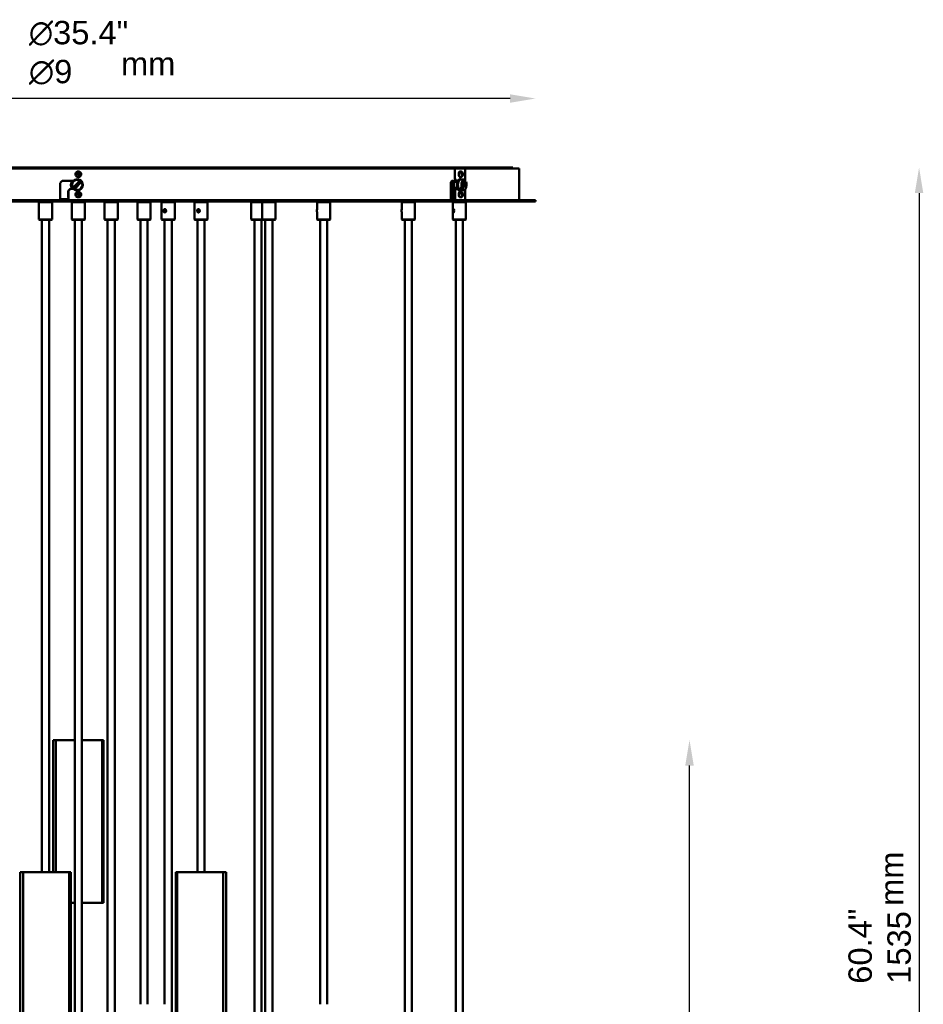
# Model space of a CAD drawing. Header units: millimetres. Extents: x 895 to 3556, y 117 to 2913.
# Tile 13 of 13: x 2667 to 3556, y 1944 to 2913. Entities that reach past the tile are written whole.
import ezdxf

# ---------------------------------------------------------------- set-up
doc = ezdxf.new("R2010")
doc.units = ezdxf.units.MM
doc.header["$LTSCALE"] = 10
for name, color, linetype, lineweight in [('Symbol (ISO)', 7, 'Continuous', 25), ('Widoczne (ISO)', 7, 'Continuous', 50), ('Wymiar (ISO)', 7, 'Continuous', 25)]:
    doc.layers.add(name, color=color, linetype=linetype, lineweight=lineweight)
doc.styles.add('Tekst notatki (ISO)', font='arial.ttf')
doc.dimstyles.new('Domyślne (ISO)', dxfattribs={"dimscale": 10, "dimtxt": 2.3, "dimasz": 2.5, "dimexe": 3.175, "dimexo": 0, "dimgap": 0.762, "dimtad": 1, "dimdec": 1, "dimlfac": 0.03937, "dimzin": 0, "dimdsep": 46, "dimtxsty": 'Tekst notatki (ISO)', "dimcen": 0.09, "dimdle": 10, "dimclrd": 256, "dimclre": 256, "dimclrt": 256, "dimazin": 2, "dimtfac": 1, "dimtmove": 0, "dimatfit": 3, "dimfxl": 0, "dimtolj": 1, "dimlwd": -1, "dimlwe": -1, "dimarcsym": 0})

# ---------------------------------------------------------------- blocks, each defined once
blk = doc.blocks.new('*D4')
at = {"layer": 'Defpoints', "color": 0, "transparency": 16777216}
for p in [(2274.22, 2835.51), (2274.22, 2735.51), (3174.22, 2735.51)]:
    blk.add_point(p, dxfattribs=at)
at = {"layer": 'Wymiar (ISO)', "transparency": 16777216}
blk.add_line((3149.22, 2835.51), (2299.22, 2835.51), dxfattribs=at)
for points in [[(2299.22, 2839.67), (2299.22, 2831.34), (2274.22, 2835.51)], [(3149.22, 2839.67), (3149.22, 2831.34), (3174.22, 2835.51)]]:
    blk.add_solid(points, dxfattribs=at)
at = {"layer": 'Wymiar (ISO)', "transparency": 16777216, "insert": (2675.58, 2911.91), "char_height": 23, "attachment_point": 1, "style": 'Tekst notatki (ISO)'}
blk.add_mtext('\\A1;{\\fAIGDT|b0|i0;\\ln}\\fArial|b0|i0;{\\H23.0000;35.4"}\\P∅9', dxfattribs=at)
blk = doc.blocks.new('*D6')
at = {"layer": 'Defpoints', "color": 0, "transparency": 16777216}
for p in [(3151.72, 2767.52), (2724.22, 1232.21), (3551.72, 1232.21)]:
    blk.add_point(p, dxfattribs=at)
at = {"layer": 'Wymiar (ISO)', "transparency": 16777216}
blk.add_line((3551.72, 2742.52), (3551.72, 1257.21), dxfattribs=at)
for points in [[(3547.55, 2742.52), (3555.88, 2742.52), (3551.72, 2767.52)], [(3547.55, 1257.21), (3555.88, 1257.21), (3551.72, 1232.21)]]:
    blk.add_solid(points, dxfattribs=at)
at = {"layer": 'Wymiar (ISO)', "transparency": 16777216, "insert": (3482.17, 1964.25), "char_height": 23, "attachment_point": 1, "rotation": 90, "style": 'Tekst notatki (ISO)'}
blk.add_mtext('\\A1;60.4"\\P1535', dxfattribs=at)
blk = doc.blocks.new('*D7')
at = {"layer": 'Defpoints', "color": 0, "transparency": 16777216}
for p in [(2745.76, 2204.01), (3325.76, 2204.01), (2724.22, 1232.21)]:
    blk.add_point(p, dxfattribs=at)
at = {"layer": 'Wymiar (ISO)', "transparency": 16777216}
blk.add_line((3325.76, 1257.21), (3325.76, 2179.01), dxfattribs=at)
for points in [[(3321.6, 2179.01), (3329.93, 2179.01), (3325.76, 2204.01)], [(3321.6, 1257.21), (3329.93, 1257.21), (3325.76, 1232.21)]]:
    blk.add_solid(points, dxfattribs=at)
at = {"layer": 'Wymiar (ISO)', "transparency": 16777216, "insert": (3256.23, 1682.56), "char_height": 23, "attachment_point": 1, "rotation": 90, "style": 'Tekst notatki (ISO)'}
blk.add_mtext('\\A1;38.3"\\P972', dxfattribs=at)

msp = doc.modelspace()

# ---------------------------------------------------------------- linework, layer by layer
at = {"layer": 'Widoczne (ISO)'}
for p, q in [((3104.97, 2766.51), (2343.64, 2766.51)), ((2359.6, 2767.52), (2713.24, 2767.52)), ((2714.22, 2767.52), (2713.24, 2767.52)), ((2714.22, 2767.52), (2734.22, 2767.52)), ((2714.22, 2767.52), (2714.22, 2766.51)), ((2723.02, 2762.3), (2722.52, 2763.18)), ((2724.72, 2759.34), (2723.02, 2762.3)), ((2723.21, 2763.58), (2723.72, 2762.7)), ((2723.72, 2762.7), (2725.41, 2759.74)), ((2735.19, 2767.52), (2734.22, 2767.52)), ((2734.22, 2766.51), (2734.22, 2767.52)), ((2735.19, 2767.52), (3088.83, 2767.52)), ((3090.19, 2767.52), (3088.83, 2767.52)), ((3090.19, 2767.52), (3091.61, 2767.52)), ((3091.61, 2767.52), (3101.61, 2767.52)), ((3094.96, 2756.52), (3094.96, 2766.51)), ((3158.11, 2766.51), (3094.96, 2766.51)), ((3099.98, 2763.77), (3100.84, 2763.77)), ((3100.34, 2763.58), (3100.49, 2763.05)), ((3101.96, 2759.34), (3101.11, 2762.3)), ((3101.46, 2762.7), (3102.31, 2759.74)), ((3101.61, 2767.52), (3151.72, 2767.52)), ((3104.97, 2754.91), (3104.97, 2766.51)), ((3151.72, 2766.51), (3151.72, 2767.52)), ((3158.11, 2735.51), (3158.11, 2766.51)), ((2706.43, 2735.51), (2706.43, 2752.52)), ((2708.43, 2754.52), (2719.44, 2754.52)), ((2716.22, 2754.52), (2716.22, 2754.52)), ((2716.22, 2754.52), (2719.44, 2754.52)), ((2719.11, 2747.62), (2725.82, 2754.76)), ((2727.28, 2753.39), (2720.57, 2746.25)), ((2725.23, 2758.46), (2724.72, 2759.34)), ((2725.41, 2759.74), (2725.92, 2758.86)), ((2726.09, 2755.05), (2725.82, 2754.76)), ((2727.28, 2753.39), (2727.55, 2753.68)), ((3090.77, 2735.51), (3090.77, 2752.52)), ((3097.59, 2754.52), (3091.83, 2754.52)), ((3093.47, 2754.52), (3093.47, 2754.52)), ((3093.47, 2754.52), (3095.21, 2754.52)), ((3094.36, 2753.51), (3097.16, 2753.51)), ((3095.21, 2754.52), (3095.21, 2754.52)), ((3095.21, 2754.52), (3097.59, 2754.52)), ((3097.59, 2754.52), (3096, 2754.52)), ((3100.33, 2756.01), (3099.46, 2756.01)), ((3099.98, 2758.27), (3100.84, 2758.27)), ((3101.75, 2747.62), (3105.11, 2754.76)), ((3105.84, 2753.39), (3102.48, 2746.25)), ((3104.97, 2753.63), (3104.97, 2754.48)), ((2714.22, 2744.52), (2716.22, 2746.52)), ((2714.22, 2738.52), (2714.22, 2744.52)), ((2714.43, 2744.52), (2714.43, 2744.52)), ((2714.43, 2744.52), (2714.43, 2735.51)), ((2716.43, 2746.52), (2716.22, 2746.52)), ((2716.43, 2746.52), (2716.43, 2746.52)), ((2719.4, 2746.52), (2716.43, 2746.52)), ((2719.11, 2747.62), (2718.84, 2747.33)), ((2720.3, 2745.96), (2720.57, 2746.25)), ((2723.02, 2742.3), (2722.52, 2743.18)), ((2723.21, 2743.58), (2723.72, 2742.7)), ((2723.72, 2742.7), (2725.41, 2739.74)), ((3093.47, 2746.52), (3092.47, 2744.52)), ((3092.47, 2738.52), (3092.47, 2744.52)), ((3092.47, 2744.52), (3094.21, 2744.52)), ((3095.21, 2746.52), (3093.47, 2746.52)), ((3094.21, 2744.52), (3095.21, 2746.52)), ((3094.21, 2738.52), (3094.21, 2744.52)), ((3094.31, 2744.52), (3094.99, 2744.52)), ((3094.31, 2744.52), (3094.99, 2744.52)), ((3094.36, 2747.51), (3097.16, 2747.51)), ((3094.99, 2744.52), (3094.99, 2735.51)), ((3094.99, 2744.52), (3094.99, 2735.51)), ((3095.33, 2746.52), (3095.21, 2746.52)), ((3096.02, 2746.52), (3095.33, 2746.52)), ((3096.02, 2746.52), (3095.33, 2746.52)), ((3096.02, 2746.52), (3097.57, 2746.52)), ((3096.02, 2746.52), (3097.57, 2746.52)), ((3100.33, 2745.01), (3099.46, 2745.01)), ((3099.98, 2743.77), (3100.84, 2743.77)), ((3100.34, 2743.58), (3100.49, 2743.05)), ((3101.34, 2747.51), (3100.62, 2745.96)), ((3101.46, 2742.7), (3102.31, 2739.74)), ((3104.97, 2735.51), (3104.97, 2746.1)), ((2274.22, 2735.51), (3174.22, 2735.51)), ((3174.22, 2734.01), (2274.22, 2734.01)), ((2685.87, 2734.01), (2685.37, 2733.51)), ((2698.37, 2733.51), (2685.37, 2733.51)), ((2685.37, 2716.51), (2685.37, 2733.51)), ((2697.87, 2734.01), (2698.37, 2733.51)), ((2698.37, 2716.51), (2698.37, 2733.51)), ((2714.43, 2736.51), (2706.43, 2736.51)), ((2713.7, 2735.51), (2713.7, 2736.51)), ((2714.43, 2735.51), (2714.43, 2737.63)), ((2714.43, 2735.51), (2714.43, 2735.51)), ((2718.22, 2734.01), (2717.72, 2733.51)), ((2730.72, 2733.51), (2717.72, 2733.51)), ((2717.72, 2716.51), (2717.72, 2733.51)), ((2724.72, 2739.34), (2723.02, 2742.3)), ((2725.23, 2738.46), (2724.72, 2739.34)), ((2725.41, 2739.74), (2725.92, 2738.86)), ((2730.22, 2734.01), (2730.72, 2733.51)), ((2730.72, 2716.51), (2730.72, 2733.51)), ((2750.57, 2734.01), (2750.07, 2733.51)), ((2763.07, 2733.51), (2750.07, 2733.51)), ((2750.07, 2716.51), (2750.07, 2733.51)), ((2762.57, 2734.01), (2763.07, 2733.51)), ((2763.07, 2716.51), (2763.07, 2733.51)), ((2782.92, 2734.01), (2782.42, 2733.51)), ((2795.42, 2733.51), (2782.42, 2733.51)), ((2782.42, 2716.51), (2782.42, 2733.51)), ((2794.92, 2734.01), (2795.42, 2733.51)), ((2795.42, 2716.51), (2795.42, 2733.51)), ((2806.61, 2734.01), (2806.11, 2733.51)), ((2819.11, 2733.51), (2806.11, 2733.51)), ((2806.11, 2716.51), (2806.11, 2733.51)), ((2818.61, 2734.01), (2819.11, 2733.51)), ((2819.11, 2716.51), (2819.11, 2733.51)), ((2838.96, 2734.01), (2838.46, 2733.51)), ((2851.46, 2733.51), (2838.46, 2733.51)), ((2838.46, 2716.51), (2838.46, 2733.51)), ((2850.96, 2734.01), (2851.46, 2733.51)), ((2851.46, 2716.51), (2851.46, 2733.51)), ((2894.99, 2734.01), (2894.49, 2733.51)), ((2905.22, 2733.51), (2894.49, 2733.51)), ((2894.49, 2716.51), (2894.49, 2733.51)), ((2905.72, 2734.01), (2905.22, 2733.51)), ((2918.22, 2733.51), (2905.22, 2733.51)), ((2905.22, 2716.51), (2905.22, 2733.51)), ((2917.72, 2734.01), (2918.22, 2733.51)), ((2918.22, 2716.51), (2918.22, 2733.51)), ((2959.7, 2734.01), (2959.2, 2733.51)), ((2972.2, 2733.51), (2959.2, 2733.51)), ((2959.2, 2726.53), (2959.2, 2733.51)), ((2971.7, 2734.01), (2972.2, 2733.51)), ((2972.2, 2716.51), (2972.2, 2733.51)), ((3042.98, 2734.01), (3042.48, 2733.51)), ((3055.48, 2733.51), (3042.48, 2733.51)), ((3042.48, 2726.59), (3042.48, 2733.51)), ((3054.98, 2734.01), (3055.48, 2733.51)), ((3055.48, 2716.51), (3055.48, 2733.51)), ((3094.29, 2736.51), (3090.77, 2736.51)), ((3093.22, 2734.01), (3092.72, 2733.51)), ((3105.72, 2733.51), (3092.72, 2733.51)), ((3092.72, 2716.51), (3092.72, 2733.51)), ((3093.47, 2736.52), (3094.29, 2736.52)), ((3094.29, 2735.51), (3094.29, 2737.63)), ((3094.29, 2735.51), (3094.29, 2737.63)), ((3094.29, 2735.51), (3094.99, 2735.51)), ((3094.29, 2735.51), (3094.99, 2735.51)), ((3099.98, 2738.27), (3100.84, 2738.27)), ((3101.96, 2739.34), (3101.11, 2742.3)), ((3105.22, 2734.01), (3105.72, 2733.51)), ((3105.72, 2716.51), (3105.72, 2733.51)), ((3174.22, 2735.51), (3174.22, 2734.01)), ((2808.61, 2725.01), (2808.98, 2725.76)), ((2808.98, 2724.26), (2808.61, 2725.01)), ((2808.61, 2725.01), (2809.11, 2725.01)), ((2808.98, 2725.76), (2809.73, 2725.76)), ((2809.73, 2724.26), (2808.98, 2724.26)), ((2809.11, 2725.01), (2809.48, 2725.76)), ((2809.48, 2724.26), (2809.11, 2725.01)), ((2809.73, 2725.76), (2810.11, 2725.01)), ((2810.11, 2725.01), (2809.73, 2724.26)), ((2841.61, 2725.01), (2842.01, 2725.76)), ((2842.01, 2724.26), (2841.61, 2725.01)), ((2841.61, 2725.01), (2842, 2725.01)), ((2842, 2725.01), (2842.4, 2725.76)), ((2842.4, 2724.26), (2842, 2725.01)), ((2842.01, 2725.76), (2842.8, 2725.76)), ((2842.8, 2724.26), (2842.01, 2724.26)), ((2842.8, 2725.76), (2843.2, 2725.01)), ((2843.2, 2725.01), (2842.8, 2724.26)), ((2959.2, 2716.51), (2959.2, 2723.49)), ((3042.48, 2726.5), (3042.48, 2726.51)), ((3042.48, 2723.51), (3042.48, 2723.51)), ((3042.48, 2716.51), (3042.48, 2723.42)), ((3093.04, 2725.01), (3093.23, 2725.76)), ((3093.23, 2724.26), (3093.04, 2725.01)), ((3093.04, 2725.01), (3093.83, 2725.01)), ((3093.08, 2726.29), (3093.16, 2726.4)), ((3093.08, 2723.72), (3093.16, 2723.61)), ((3093.23, 2725.76), (3093.63, 2725.76)), ((3093.63, 2724.26), (3093.23, 2724.26)), ((3093.63, 2725.76), (3093.83, 2725.01)), ((3093.83, 2725.01), (3093.63, 2724.26)), ((2685.37, 2716.51), (2698.37, 2716.51)), ((2685.87, 2716.01), (2685.37, 2716.51)), ((2697.87, 2716.01), (2685.87, 2716.01)), ((2688.37, 2716.01), (2688.37, 2074.01)), ((2695.37, 2716.01), (2695.37, 2074.01)), ((2697.87, 2716.01), (2698.37, 2716.51)), ((2717.72, 2716.51), (2730.72, 2716.51)), ((2718.22, 2716.01), (2717.72, 2716.51)), ((2730.22, 2716.01), (2718.22, 2716.01)), ((2720.72, 2716.01), (2720.72, 1814.01)), ((2727.72, 2716.01), (2727.72, 1814.01)), ((2730.22, 2716.01), (2730.72, 2716.51)), ((2750.07, 2716.51), (2763.07, 2716.51)), ((2750.57, 2716.01), (2750.07, 2716.51)), ((2762.57, 2716.01), (2750.57, 2716.01)), ((2753.07, 1554.01), (2753.07, 2716.01)), ((2760.07, 1554.01), (2760.07, 2716.01)), ((2762.57, 2716.01), (2763.07, 2716.51)), ((2782.42, 2716.51), (2795.42, 2716.51)), ((2782.92, 2716.01), (2782.42, 2716.51)), ((2794.92, 2716.01), (2782.92, 2716.01)), ((2785.42, 2716.01), (2785.42, 1944.01)), ((2792.42, 2716.01), (2792.42, 1944.01)), ((2794.92, 2716.01), (2795.42, 2716.51)), ((2806.11, 2716.51), (2819.11, 2716.51)), ((2806.61, 2716.01), (2806.11, 2716.51)), ((2818.61, 2716.01), (2806.61, 2716.01)), ((2809.11, 1944.01), (2809.11, 2716.01)), ((2816.11, 1554.01), (2816.11, 2716.01)), ((2818.61, 2716.01), (2819.11, 2716.51)), ((2838.46, 2716.51), (2851.46, 2716.51)), ((2838.96, 2716.01), (2838.46, 2716.51)), ((2850.96, 2716.01), (2838.96, 2716.01)), ((2841.46, 2716.01), (2841.46, 2074.01)), ((2848.46, 2716.01), (2848.46, 2074.01)), ((2850.96, 2716.01), (2851.46, 2716.51)), ((2894.49, 2716.51), (2905.22, 2716.51)), ((2894.99, 2716.01), (2894.49, 2716.51)), ((2905.72, 2716.01), (2894.99, 2716.01)), ((2897.49, 2716.01), (2897.49, 1814.01)), ((2904.49, 2716.01), (2904.49, 1814.01)), ((2905.22, 2716.51), (2918.22, 2716.51)), ((2905.72, 2716.01), (2905.22, 2716.51)), ((2917.72, 2716.01), (2905.72, 2716.01)), ((2908.22, 2716.01), (2908.22, 1814.01)), ((2915.22, 2716.01), (2915.22, 1814.01)), ((2917.72, 2716.01), (2918.22, 2716.51)), ((2959.2, 2716.51), (2972.2, 2716.51)), ((2959.7, 2716.01), (2959.2, 2716.51)), ((2971.7, 2716.01), (2959.7, 2716.01)), ((2962.2, 2716.01), (2962.2, 1944.01)), ((2969.2, 2716.01), (2969.2, 1944.01)), ((2971.7, 2716.01), (2972.2, 2716.51)), ((3042.48, 2716.51), (3055.48, 2716.51)), ((3042.98, 2716.01), (3042.48, 2716.51)), ((3054.98, 2716.01), (3042.98, 2716.01)), ((3045.48, 2716.01), (3045.48, 1814.01)), ((3052.48, 2716.01), (3052.48, 1814.01)), ((3054.98, 2716.01), (3055.48, 2716.51)), ((3092.72, 2716.51), (3105.72, 2716.51)), ((3093.22, 2716.01), (3092.72, 2716.51)), ((3105.22, 2716.01), (3093.22, 2716.01)), ((3095.72, 2716.01), (3095.72, 1814.01)), ((3102.72, 2716.01), (3102.72, 1814.01)), ((3105.22, 2716.01), (3105.72, 2716.51)), ((2700.44, 2204.01), (2699.38, 2204.01)), ((2699.38, 2074.01), (2699.38, 2204.01)), ((2700.44, 2204.01), (2701.92, 2204.01)), ((2701.92, 2204.01), (2702.24, 2204.01)), ((2704.49, 2204.01), (2702.24, 2204.01)), ((2702.24, 2074.01), (2702.24, 2204.01)), ((2704.49, 2204.01), (2706.37, 2204.01)), ((2706.37, 2204.01), (2708.57, 2204.01)), ((2708.57, 2204.01), (2708.91, 2204.01)), ((2712.45, 2204.01), (2708.91, 2204.01)), ((2712.45, 2204.01), (2714.35, 2204.01)), ((2714.35, 2204.01), (2717.37, 2204.01)), ((2717.37, 2204.01), (2718.5, 2204.01)), ((2720.72, 2204.01), (2718.5, 2204.01)), ((2727.72, 2204.01), (2729.22, 2204.01)), ((2733.32, 2204.01), (2729.22, 2204.01)), ((2733.32, 2204.01), (2734.21, 2204.01)), ((2734.21, 2204.01), (2737.02, 2204.01)), ((2737.02, 2204.01), (2738.95, 2204.01)), ((2742.1, 2204.01), (2738.95, 2204.01)), ((2742.1, 2204.01), (2742.15, 2204.01)), ((2742.15, 2204.01), (2743.98, 2204.01)), ((2743.98, 2204.01), (2745.76, 2204.01)), ((2747.6, 2204.01), (2745.76, 2204.01)), ((2747.6, 2204.01), (2748.31, 2204.01)), ((2747.6, 2044.01), (2747.6, 2204.01)), ((2749.06, 2204.01), (2748.31, 2204.01)), ((2749.06, 2044.01), (2749.06, 2204.01)), ((2668.09, 2074.01), (2667.03, 2074.01)), ((2667.03, 1914.01), (2667.03, 2074.01)), ((2668.09, 2074.01), (2669.57, 2074.01)), ((2669.57, 2074.01), (2669.9, 2074.01)), ((2672.15, 2074.01), (2669.9, 2074.01)), ((2669.9, 1914.01), (2669.9, 2074.01)), ((2672.15, 2074.01), (2674.03, 2074.01)), ((2674.03, 2074.01), (2676.24, 2074.01)), ((2676.24, 2074.01), (2676.58, 2074.01)), ((2680.12, 2074.01), (2676.58, 2074.01)), ((2680.12, 2074.01), (2682.01, 2074.01)), ((2682.01, 2074.01), (2685.04, 2074.01)), ((2685.04, 2074.01), (2686.17, 2074.01)), ((2690.41, 2074.01), (2686.17, 2074.01)), ((2690.41, 2074.01), (2691.95, 2074.01)), ((2691.95, 2074.01), (2695.19, 2074.01)), ((2695.19, 2074.01), (2696.89, 2074.01)), ((2700.99, 2074.01), (2696.89, 2074.01)), ((2700.99, 2074.01), (2701.87, 2074.01)), ((2701.87, 2074.01), (2704.68, 2074.01)), ((2704.68, 2074.01), (2706.62, 2074.01)), ((2709.76, 2074.01), (2706.62, 2074.01)), ((2709.76, 2074.01), (2709.81, 2074.01)), ((2709.81, 2074.01), (2711.64, 2074.01)), ((2711.64, 2074.01), (2713.42, 2074.01)), ((2715.25, 2074.01), (2713.42, 2074.01)), ((2715.25, 2074.01), (2715.96, 2074.01)), ((2715.25, 1914.01), (2715.25, 2074.01)), ((2716.7, 2074.01), (2715.96, 2074.01)), ((2716.7, 1914.01), (2716.7, 2074.01)), ((2820.87, 2074.01), (2820.12, 2074.01)), ((2820.12, 1914.01), (2820.12, 2074.01)), ((2820.87, 2074.01), (2821.57, 2074.01)), ((2823.4, 2074.01), (2821.57, 2074.01)), ((2821.57, 1914.01), (2821.57, 2074.01)), ((2823.4, 2074.01), (2825.18, 2074.01)), ((2825.18, 2074.01), (2827.01, 2074.01)), ((2827.01, 2074.01), (2827.06, 2074.01)), ((2830.21, 2074.01), (2827.06, 2074.01)), ((2830.21, 2074.01), (2832.14, 2074.01)), ((2832.14, 2074.01), (2834.95, 2074.01)), ((2834.95, 2074.01), (2835.84, 2074.01)), ((2839.93, 2074.01), (2835.84, 2074.01)), ((2839.93, 2074.01), (2841.63, 2074.01)), ((2841.63, 2074.01), (2844.87, 2074.01)), ((2844.87, 2074.01), (2846.42, 2074.01)), ((2850.66, 2074.01), (2846.42, 2074.01)), ((2850.66, 2074.01), (2851.79, 2074.01)), ((2851.79, 2074.01), (2854.81, 2074.01)), ((2854.81, 2074.01), (2856.71, 2074.01)), ((2860.25, 2074.01), (2856.71, 2074.01)), ((2860.25, 2074.01), (2860.59, 2074.01)), ((2860.59, 2074.01), (2862.8, 2074.01)), ((2862.8, 2074.01), (2864.67, 2074.01)), ((2866.92, 2074.01), (2864.67, 2074.01)), ((2866.92, 2074.01), (2867.25, 2074.01)), ((2866.92, 1914.01), (2866.92, 2074.01)), ((2867.25, 2074.01), (2868.73, 2074.01)), ((2869.8, 2074.01), (2868.73, 2074.01)), ((2869.8, 1914.01), (2869.8, 2074.01)), ((2716.7, 2044.01), (2717.37, 2044.01)), ((2717.37, 2044.01), (2718.5, 2044.01)), ((2720.72, 2044.01), (2718.5, 2044.01)), ((2727.72, 2044.01), (2729.22, 2044.01)), ((2733.32, 2044.01), (2729.22, 2044.01)), ((2733.32, 2044.01), (2734.21, 2044.01)), ((2734.21, 2044.01), (2737.02, 2044.01)), ((2737.02, 2044.01), (2738.95, 2044.01)), ((2742.1, 2044.01), (2738.95, 2044.01)), ((2742.1, 2044.01), (2742.15, 2044.01)), ((2742.15, 2044.01), (2743.98, 2044.01)), ((2743.98, 2044.01), (2745.76, 2044.01)), ((2747.6, 2044.01), (2745.76, 2044.01)), ((2747.6, 2044.01), (2748.31, 2044.01)), ((2749.06, 2044.01), (2748.31, 2044.01))]:
    msp.add_line(p, q, dxfattribs=at)
msp.add_circle((2723.2, 2750.51), 5.5, dxfattribs=at)
for centre, radius, start, end in [((2724.22, 2761.02), 2.75, 128.23156, 291.50436), ((2724.22, 2761.02), 2.75, 111.50436, 128.23156), ((2724.22, 2761.02), 2.75, 308.23156, 111.50436), ((2723.2, 2750.51), 6.23, 139.89252, 219.73439), ((2723.2, 2750.51), 5.39, 57.51356, 216.11021), ((2723.2, 2750.51), 5, 58.34885, 215.27493), ((2723.2, 2750.51), 5.39, 237.51356, 36.11021), ((2723.2, 2750.51), 5, 238.34885, 35.27493), ((2724.22, 2761.02), 2.75, 291.50436, 308.23156), ((2723.2, 2750.51), 5.39, 36.11021, 57.51356), ((3102.06, 2750.51), 5.39, 64.60572, 115.39428), ((2723.2, 2750.51), 5.39, 216.11021, 237.51356), ((2724.22, 2741.02), 2.75, 128.23156, 291.50436), ((2724.22, 2741.02), 2.75, 111.50436, 128.23156), ((2724.22, 2741.02), 2.75, 308.23156, 111.50436), ((3102.06, 2750.51), 5.39, 244.60572, 295.39428), ((2716.22, 2738.52), 2, 180, 206.60801), ((2724.22, 2741.02), 2.75, 291.50436, 308.23156)]:
    msp.add_arc(centre, radius, start, end, dxfattribs=at)
for centre, major_axis, ratio, start_param, end_param in [((3091.61, 2764.52), (0, 3), 0.866025, 5.435502, 6.283185), ((3099.98, 2761.02), (0, -2.75), 0.5, 3.141593, 6.283185), ((3100.84, 2761.02), (0, 2.75), 0.5, 0.375322, 0.667267), ((3101.61, 2764.52), (0, 3), 0.866025, 5.435502, 6.283185), ((2724.22, 2770.46), (433.89, 433.89), 0.000173, 4.671208, 4.675821), ((2724.22, 2770.46), (375.72, 375.72), 0.577581, 5.194805, 5.199418), ((3095.61, 2750.51), (0, -6.23), 0.5, 4.012079, 5.465248), ((3095.61, 2750.51), (0, 3.9), 0.5, 5.590025, 10.117938), ((3095.44, 2750.51), (0, 3.7), 0.5, 5.657925, 6.860937), ((2724.22, 2746.5), (375.71, -375.71), 0.577638, 1.065462, 1.070072), ((3099.46, 2750.51), (0, -5.5), 0.5, 3.141593, 6.283185), ((3100.33, 2750.51), (0, 5.5), 0.5, 6.00865, 9.699314), ((3097.47, 2750.52), (0, 4), 0.5, 6.229323, 6.283185), ((3100.33, 2750.51), (0, 5), 0.5, 0.233044, 2.908549), ((3103.8, 2750.51), (0, 5), 0.5, 5.730768, 8.469645), ((3103.8, 2750.51), (0, -5), 0.5, 5.730768, 8.469645), ((3102.43, 2749.82), (4.67, 2.49), 0.631428, 0.482438, 0.791282), ((2724.22, 2754.46), (433.89, 433.89), 0.000173, 4.689656, 4.694266), ((2724.22, 2754.46), (-433.09, -433.09), 0.000173, 1.550392, 1.55264), ((3095.44, 2750.51), (0, -3.7), 0.5, 5.705433, 6.908446), ((2724.22, 2754.46), (-375.03, -375.03), 0.577581, 2.073987, 2.076235), ((2724.22, 2754.46), (-375.03, -375.03), 0.577581, 2.073987, 2.076235), ((2724.22, 2754.46), (-375.72, -375.72), 0.577581, 2.071658, 2.076269), ((2724.22, 2754.46), (-375.72, -375.72), 0.577581, 2.071658, 2.076269), ((3097.47, 2750.52), (0, -4), 0.5, 0.026998, 0.046409), ((3099.98, 2741.02), (0, -2.75), 0.5, 3.141593, 6.283185), ((3101.7, 2751.19), (4.67, 2.49), 0.631428, 4.011627, 4.399224), ((3102.06, 2750.51), (0, 5.39), 0.5, 2.201038, 2.574597), ((3100.84, 2741.02), (0, 2.75), 0.5, 0.375322, 0.667267), ((3102.43, 2749.82), (-4.67, -2.49), 0.631428, 0.870035, 1.257631), ((2724.22, 2712.96), (433.89, -545.33), 0.000171, 1.612017, 1.61202), ((2724.22, 2739.53), (-433.09, -175.44), 0.000119, 1.548137, 1.548145), ((2724.22, 2739.53), (433.89, 175.77), 0.000119, 4.689772, 4.68978), ((2724.22, 2712.96), (329.19, -514.46), 0.549419, 1.27409, 1.274093), ((3093.47, 2738.52), (0, -2), 0.5, 4.712389, 6.283185), ((3095.21, 2738.52), (0, 2), 0.5, 1.570796, 2.035194), ((3094.23, 2739.51), (0, -4), 0.866025, 0, 0.017623), ((2724.22, 2739.53), (431.81, 99.07), 0.335321, 5.660196, 5.660204), ((2724.22, 2739.53), (431.81, 99.07), 0.335321, 5.660196, 5.660204), ((2724.22, 2739.53), (432.61, 99.25), 0.335321, 5.660238, 5.660247), ((2724.22, 2739.53), (432.61, 99.25), 0.335321, 5.660238, 5.660247), ((2959.22, 2725.01), (0, 1.5), 0.086309, 0.181052, 2.960541), ((3042.49, 2725.01), (0, 1.5), 0.050672, 0.050759, 3.090833), ((2704.4, 2176.24), (0, 2.5), 0.866476, 1.5017, 1.639893), ((2672.05, 2046.24), (0, 2.5), 0.866025, 1.476414, 1.665178), ((2864.77, 2046.24), (0, -2.5), 0.866025, 1.476414, 1.665178)]:
    msp.add_ellipse(centre, major_axis=major_axis, ratio=ratio, start_param=start_param, end_param=end_param, dxfattribs=at)
for centre, ratio in [((2809.36, 2725.01), 0.866025), ((2842.41, 2725.01), 0.919636), ((3093.43, 2725.01), 0.455474)]:
    msp.add_ellipse(centre, major_axis=(0, -1.5), ratio=ratio, dxfattribs=at)
for points, knots in [([(3101.11, 2762.3), (3101.08, 2762.41), (3101.02, 2762.54), (3100.88, 2762.74), (3100.78, 2762.85), (3100.58, 2763), (3100.45, 2763.07), (3100.23, 2763.16), (3100.1, 2763.18), (3099.99, 2763.18)], [-0.1494447, -0.1494447, -0.1494447, -0.1494447, -0.1114924, -0.1114924, -0.0742216, -0.0742216, -0.0370087, -0.0370087, 0, 0, 0, 0]), ([(3100.34, 2763.58), (3100.45, 2763.58), (3100.58, 2763.55), (3100.8, 2763.47), (3100.93, 2763.4), (3101.12, 2763.25), (3101.22, 2763.14), (3101.36, 2762.94), (3101.43, 2762.81), (3101.46, 2762.7)], [0, 0, 0, 0, 0.0370087, 0.0370087, 0.0742216, 0.0742216, 0.1114924, 0.1114924, 0.1494447, 0.1494447, 0.1494447, 0.1494447]), ([(3102.25, 2759.15), (3102.4, 2759.38), (3102.5, 2759.64), (3102.65, 2760.19), (3102.69, 2760.48), (3102.73, 2761.06), (3102.71, 2761.35), (3102.63, 2761.92), (3102.57, 2762.2), (3102.36, 2762.73), (3102.22, 2762.99), (3101.85, 2763.4), (3101.64, 2763.57), (3101.21, 2763.73), (3101.03, 2763.77), (3100.84, 2763.77)], [1.736632, 1.736632, 1.736632, 1.736632, 2.114665, 2.114665, 2.512143, 2.512143, 2.894442, 2.894442, 3.281176, 3.281176, 3.683233, 3.683233, 3.997546, 3.997546, 4.191095, 4.191095, 4.191095, 4.191095]), ([(3100.84, 2758.27), (3100.91, 2758.27), (3100.98, 2758.28), (3101.12, 2758.3), (3101.19, 2758.31), (3101.32, 2758.35), (3101.38, 2758.37), (3101.5, 2758.43), (3101.56, 2758.46), (3101.67, 2758.52), (3101.72, 2758.56), (3101.77, 2758.59)], [1.0495021, 1.0495021, 1.0495021, 1.0495021, 1.1228625, 1.1228625, 1.196223, 1.196223, 1.2695834, 1.2695834, 1.3429438, 1.3429438, 1.4163042, 1.4163042, 1.4163042, 1.4163042]), ([(3101.76, 2758.6), (3101.81, 2758.63), (3101.85, 2758.67), (3101.94, 2758.8), (3101.98, 2758.9), (3102, 2759.11), (3101.99, 2759.23), (3101.96, 2759.34)], [0.05255582, 0.05255582, 0.05255582, 0.05255582, 0.0742216, 0.0742216, 0.11149239, 0.11149239, 0.14944474, 0.14944474, 0.14944474, 0.14944474]), ([(3102.31, 2759.74), (3102.34, 2759.63), (3102.35, 2759.5), (3102.33, 2759.3), (3102.29, 2759.19), (3102.18, 2759.04), (3102.09, 2758.97), (3101.99, 2758.92), (3101.98, 2758.92), (3101.97, 2758.91)], [-0.1494447, -0.1494447, -0.1494447, -0.1494447, -0.1114924, -0.1114924, -0.0742216, -0.0742216, -0.0370087, -0.0370087, -0.032643, -0.032643, -0.032643, -0.032643]), ([(3101.11, 2742.3), (3101.08, 2742.41), (3101.02, 2742.54), (3100.88, 2742.74), (3100.78, 2742.85), (3100.58, 2743), (3100.45, 2743.07), (3100.23, 2743.16), (3100.1, 2743.18), (3099.99, 2743.18)], [-0.1494447, -0.1494447, -0.1494447, -0.1494447, -0.1114924, -0.1114924, -0.0742216, -0.0742216, -0.0370087, -0.0370087, 0, 0, 0, 0]), ([(3100.34, 2743.58), (3100.45, 2743.58), (3100.58, 2743.55), (3100.8, 2743.47), (3100.93, 2743.4), (3101.12, 2743.25), (3101.22, 2743.14), (3101.36, 2742.94), (3101.43, 2742.81), (3101.46, 2742.7)], [0, 0, 0, 0, 0.0370087, 0.0370087, 0.0742216, 0.0742216, 0.1114924, 0.1114924, 0.1494447, 0.1494447, 0.1494447, 0.1494447]), ([(3102.25, 2739.15), (3102.4, 2739.38), (3102.5, 2739.64), (3102.65, 2740.19), (3102.69, 2740.48), (3102.73, 2741.06), (3102.71, 2741.35), (3102.63, 2741.92), (3102.57, 2742.2), (3102.36, 2742.73), (3102.22, 2742.99), (3101.85, 2743.4), (3101.64, 2743.57), (3101.21, 2743.73), (3101.03, 2743.77), (3100.84, 2743.77)], [1.736632, 1.736632, 1.736632, 1.736632, 2.114665, 2.114665, 2.512143, 2.512143, 2.894442, 2.894442, 3.281176, 3.281176, 3.683233, 3.683233, 3.997546, 3.997546, 4.191095, 4.191095, 4.191095, 4.191095]), ([(3100.84, 2738.27), (3100.91, 2738.27), (3100.98, 2738.28), (3101.12, 2738.3), (3101.19, 2738.31), (3101.32, 2738.35), (3101.38, 2738.37), (3101.5, 2738.43), (3101.56, 2738.46), (3101.67, 2738.52), (3101.72, 2738.56), (3101.77, 2738.59)], [1.0495021, 1.0495021, 1.0495021, 1.0495021, 1.1228625, 1.1228625, 1.196223, 1.196223, 1.2695834, 1.2695834, 1.3429438, 1.3429438, 1.4163042, 1.4163042, 1.4163042, 1.4163042]), ([(3101.76, 2738.6), (3101.81, 2738.63), (3101.85, 2738.67), (3101.94, 2738.8), (3101.98, 2738.9), (3102, 2739.11), (3101.99, 2739.23), (3101.96, 2739.34)], [0.05255582, 0.05255582, 0.05255582, 0.05255582, 0.0742216, 0.0742216, 0.11149239, 0.11149239, 0.14944474, 0.14944474, 0.14944474, 0.14944474]), ([(3102.31, 2739.74), (3102.34, 2739.63), (3102.35, 2739.5), (3102.33, 2739.3), (3102.29, 2739.19), (3102.18, 2739.04), (3102.09, 2738.97), (3101.99, 2738.92), (3101.98, 2738.92), (3101.97, 2738.91)], [-0.1494447, -0.1494447, -0.1494447, -0.1494447, -0.1114924, -0.1114924, -0.0742216, -0.0742216, -0.0370087, -0.0370087, -0.032643, -0.032643, -0.032643, -0.032643]), ([(2808.34, 2726.04), (2808.36, 2726.08), (2808.39, 2726.12), (2808.53, 2726.3), (2808.67, 2726.42), (2809, 2726.59), (2809.18, 2726.63), (2809.36, 2726.63)], [0.5983496, 0.5983496, 0.5983496, 0.5983496, 0.6134159, 0.6134159, 0.6747524, 0.6747524, 0.7360889, 0.7360889, 0.7360889, 0.7360889]), ([(2809.36, 2723.38), (2809.18, 2723.38), (2809, 2723.43), (2808.67, 2723.59), (2808.53, 2723.72), (2808.39, 2723.9), (2808.36, 2723.93), (2808.34, 2723.97)], [0.245363, 0.245363, 0.245363, 0.245363, 0.3066995, 0.3066995, 0.368036, 0.368036, 0.3831023, 0.3831023, 0.3831023, 0.3831023]), ([(2809.36, 2726.63), (2809.53, 2726.63), (2809.73, 2726.59), (2810.09, 2726.42), (2810.26, 2726.3), (2810.43, 2726.12), (2810.47, 2726.08), (2810.5, 2726.04)], [0.7360889, 0.7360889, 0.7360889, 0.7360889, 0.7974254, 0.7974254, 0.8587619, 0.8587619, 0.8738283, 0.8738283, 0.8738283, 0.8738283]), ([(2810.5, 2723.97), (2810.47, 2723.93), (2810.43, 2723.9), (2810.26, 2723.72), (2810.09, 2723.59), (2809.73, 2723.43), (2809.53, 2723.38), (2809.36, 2723.38)], [1.0890755, 1.0890755, 1.0890755, 1.0890755, 1.1041419, 1.1041419, 1.1654784, 1.1654784, 1.2268149, 1.2268149, 1.2268149, 1.2268149]), ([(2841.31, 2726.04), (2841.33, 2726.08), (2841.36, 2726.12), (2841.51, 2726.3), (2841.67, 2726.42), (2842.02, 2726.59), (2842.22, 2726.63), (2842.41, 2726.63)], [0.5983496, 0.5983496, 0.5983496, 0.5983496, 0.6134159, 0.6134159, 0.6747524, 0.6747524, 0.7360889, 0.7360889, 0.7360889, 0.7360889]), ([(2842.41, 2723.38), (2842.22, 2723.38), (2842.02, 2723.43), (2841.67, 2723.59), (2841.51, 2723.72), (2841.36, 2723.9), (2841.33, 2723.93), (2841.31, 2723.97)], [0.245363, 0.245363, 0.245363, 0.245363, 0.3066995, 0.3066995, 0.368036, 0.368036, 0.3831023, 0.3831023, 0.3831023, 0.3831023]), ([(2842.41, 2726.63), (2842.59, 2726.63), (2842.8, 2726.59), (2843.18, 2726.42), (2843.36, 2726.3), (2843.53, 2726.12), (2843.57, 2726.08), (2843.6, 2726.04)], [0.7360889, 0.7360889, 0.7360889, 0.7360889, 0.7974254, 0.7974254, 0.8587619, 0.8587619, 0.8738283, 0.8738283, 0.8738283, 0.8738283]), ([(2843.6, 2723.97), (2843.57, 2723.93), (2843.53, 2723.9), (2843.36, 2723.72), (2843.18, 2723.59), (2842.8, 2723.43), (2842.59, 2723.38), (2842.41, 2723.38)], [1.0890755, 1.0890755, 1.0890755, 1.0890755, 1.1041419, 1.1041419, 1.1654784, 1.1654784, 1.2268149, 1.2268149, 1.2268149, 1.2268149]), ([(2959.2, 2726.53), (2959.2, 2726.52), (2959.2, 2726.51), (2959.2, 2726.42), (2959.21, 2726.3), (2959.23, 2726.12), (2959.23, 2726.08), (2959.24, 2726.04)], [0.79127567, 0.79127567, 0.79127567, 0.79127567, 0.79742542, 0.79742542, 0.85876191, 0.85876191, 0.87382826, 0.87382826, 0.87382826, 0.87382826]), ([(2959.24, 2723.97), (2959.23, 2723.93), (2959.23, 2723.9), (2959.21, 2723.72), (2959.2, 2723.59), (2959.2, 2723.5), (2959.2, 2723.49), (2959.2, 2723.49)], [1.08907552, 1.08907552, 1.08907552, 1.08907552, 1.10414187, 1.10414187, 1.16547837, 1.16547837, 1.17162811, 1.17162811, 1.17162811, 1.17162811]), ([(3042.48, 2726.59), (3042.48, 2726.57), (3042.48, 2726.54), (3042.49, 2726.42), (3042.51, 2726.3), (3042.53, 2726.12), (3042.54, 2726.08), (3042.54, 2726.04)], [0.7683833, 0.7683833, 0.7683833, 0.7683833, 0.7974254, 0.7974254, 0.8587619, 0.8587619, 0.8738283, 0.8738283, 0.8738283, 0.8738283]), ([(3042.54, 2723.97), (3042.54, 2723.93), (3042.53, 2723.9), (3042.51, 2723.72), (3042.49, 2723.59), (3042.48, 2723.47), (3042.48, 2723.44), (3042.48, 2723.42)], [1.0890755, 1.0890755, 1.0890755, 1.0890755, 1.1041419, 1.1041419, 1.1654784, 1.1654784, 1.1945205, 1.1945205, 1.1945205, 1.1945205]), ([(3093.01, 2726.19), (3093.05, 2726.32), (3093.11, 2726.43), (3093.25, 2726.59), (3093.34, 2726.63), (3093.43, 2726.63)], [0.6187233, 0.6187233, 0.6187233, 0.6187233, 0.6747524, 0.6747524, 0.7360889, 0.7360889, 0.7360889, 0.7360889]), ([(3093.43, 2723.38), (3093.34, 2723.38), (3093.25, 2723.43), (3093.11, 2723.58), (3093.05, 2723.7), (3093.01, 2723.82)], [0.245363, 0.245363, 0.245363, 0.245363, 0.3066995, 0.3066995, 0.3627286, 0.3627286, 0.3627286, 0.3627286]), ([(3093.43, 2726.63), (3093.52, 2726.63), (3093.63, 2726.59), (3093.85, 2726.42), (3093.96, 2726.3), (3094.07, 2726.12), (3094.09, 2726.08), (3094.11, 2726.04)], [0.7360889, 0.7360889, 0.7360889, 0.7360889, 0.7974254, 0.7974254, 0.8587619, 0.8587619, 0.8738283, 0.8738283, 0.8738283, 0.8738283]), ([(3094.11, 2723.97), (3094.09, 2723.93), (3094.07, 2723.9), (3093.96, 2723.72), (3093.85, 2723.59), (3093.63, 2723.43), (3093.52, 2723.38), (3093.43, 2723.38)], [1.0890755, 1.0890755, 1.0890755, 1.0890755, 1.1041419, 1.1041419, 1.1654784, 1.1654784, 1.2268149, 1.2268149, 1.2268149, 1.2268149])]:
    msp.add_open_spline(points, degree=3, knots=knots, dxfattribs=at)

# ---------------------------------------------------------------- texts
at = {"layer": 'Symbol (ISO)', "insert": (2766.23, 2881.21), "char_height": 23, "width": 53.5381, "attachment_point": 1, "style": 'Tekst notatki (ISO)'}
msp.add_mtext('\\fArial|b0|i0;mm', dxfattribs=at)
at = {"layer": 'Symbol (ISO)', "insert": (3513.33, 2040.85), "char_height": 23, "width": 53.5381, "attachment_point": 1, "rotation": 90, "style": 'Tekst notatki (ISO)'}
msp.add_mtext('\\fArial|b0|i0;mm', dxfattribs=at)

# ---------------------------------------------------------------- dimensions: what is measured, and where the dimension line sits
at = {"layer": 'Wymiar (ISO)'}
for base, p1, p2, angle, text, picture, middle in [((2274.22, 2835.51), (3174.22, 2735.51), (2274.22, 2735.51), 180, '{\\fAIGDT|b0|i0;\\ln}\\fArial|b0|i0;{\\H23.0000;<>"}\\P∅9', '*D4', (2724.22, 2835.51)), ((3551.72, 1232.21), (3151.72, 2767.52), (2724.22, 1232.21), 90, '<>"\\P1535', '*D6', (3551.72, 1999.86)), ((3325.76, 2204.01), (2724.22, 1232.21), (2745.76, 2204.01), 90, '<>"\\P972', '*D7', (3325.76, 1718.11))]:
    dim = msp.add_linear_dim(base=base, p1=p1, p2=p2, angle=angle, text=text, dimstyle='Domyślne (ISO)', override={"dimgap": 0.762, "dimdec": 1, "dimlfac": 0.03937, "dimpost": '\\X', "dimse1": 1, "dimse2": 1, "dimtol": 0, "dimlim": 0, "dimtp": 0, "dimtm": 0, "dimtdec": 2, "dimtofl": 0, "dimatfit": 1, "dimtvp": -0.25}, dxfattribs=at)
    dim.commit()
    dim.dimension.update_dxf_attribs({"geometry": picture, "text_midpoint": middle, "dimtype": 160})

doc.saveas('drawing.dxf')
